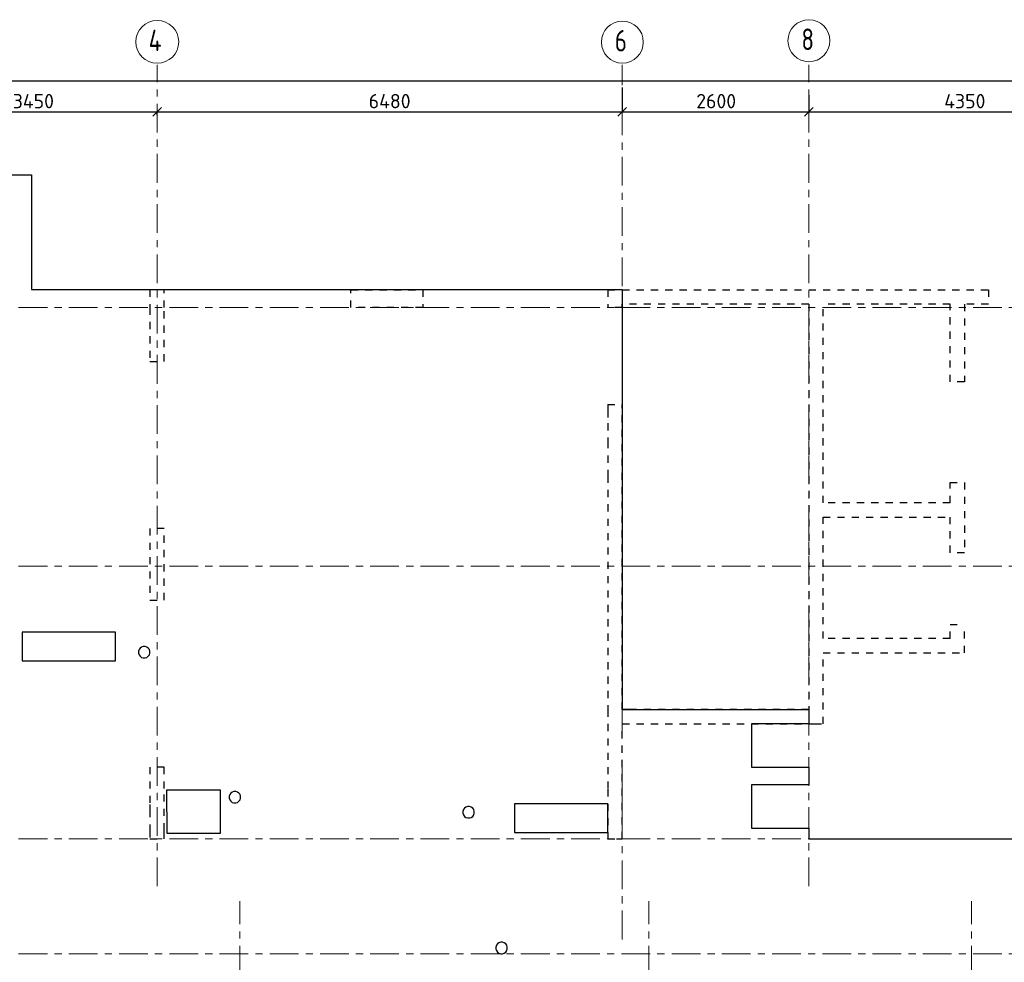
# Model space of a CAD drawing. Header units: metres. Extents: x -38 to 97, y -15 to 21.
# Tile 4 of 184: x 11 to 24, y 7 to 20. Entities that reach past the tile are written whole.
import ezdxf

# ---------------------------------------------------------------- set-up
doc = ezdxf.new("R2010")
doc.units = ezdxf.units.M
doc.header["$PDMODE"] = 65
for name, pattern in [('______11', [0.5, 0.4, -0.05, 0, -0.05]), ('______2', [0.0405, 0.03, -0.0105]), ('______5', [1.1, 0.8, -0.1, 0.1, -0.1])]:
    doc.linetypes.add(name, pattern=pattern)
for name, color, linetype, lineweight in [('XR$1$Осевая линия (1)', 7, '______5', 13), ('XR$1$Размерная линия (1)', 7, 'Continuous', 13), ('XR$5$Перекрытие (1)', 7, 'Continuous', 35)]:
    doc.layers.add(name, color=color, linetype=linetype, lineweight=lineweight)
doc.layers.add('XR$7$Стена_ бетон несущ.', color=7, linetype='Continuous', lineweight=70, true_color=0xb4b496)
doc.styles.add('ISOCPEUR', font='txt')
doc.dimstyles.new('DIMSTYLE_3', dxfattribs={"dimtxt": 0.2, "dimasz": 0.2, "dimexe": 0, "dimexo": 0, "dimgap": 0.1, "dimtad": 2, "dimdec": 0, "dimlfac": 1000, "dimrnd": 5, "dimzin": 12, "dimdsep": 46, "dimtxsty": 'ISOCPEUR', "dimblk1": 'ALL_ML_STRICH', "dimblk2": 'ALL_ML_STRICH', "dimsah": 1, "dimcen": 0, "dimclrd": 7, "dimclre": 256, "dimclrt": 7, "dimadec": 0, "dimazin": 0, "dimtfac": 1, "dimtdec": 0, "dimtix": 1, "dimtmove": 2, "dimatfit": 3, "dimfxl": 0, "dimtzin": 0, "dimlwd": 0, "dimlwe": -3, "dimarcsym": 0})

# ---------------------------------------------------------------- blocks, each defined once
blk = doc.blocks.new('ALL_ML_STRICH')
at = {"color": 0, "linetype": 'ByBlock', "lineweight": -2}
for p, q in [((-1, 0), (0.5, 0)), ((-0.3, -0.3), (0.3, 0.3)), ((0, -0.5), (0, 0.5))]:
    blk.add_line(p, q, dxfattribs=at)
blk = doc.blocks.new('*D10')
at = {"layer": 'DEFPOINTS', "color": 7, "linetype": 'Continuous', "lineweight": 13, "transparency": 33554687}
for p in [(0.5, 19.557), (0.5, 19.377), (61.6, 17.12)]:
    blk.add_point(p, dxfattribs=at)
at = {"layer": 'XR$1$Размерная линия (1)', "color": 9, "linetype": 'Continuous', "lineweight": -2, "true_color": 0xc7c7c7, "transparency": 33554687}
for p, q in [((0.5, 19.357), (0.5, 19.557)), ((61.6, 17.14), (61.6, 19.557))]:
    blk.add_line(p, q, dxfattribs=at)
at = {"layer": 'XR$1$Размерная линия (1)', "color": 7, "linetype": 'Continuous', "lineweight": -2, "transparency": 33554687}
blk.add_line((0.5, 19.557), (61.6, 19.557), dxfattribs=at)
at = {"layer": 'XR$1$Размерная линия (1)', "color": 7, "linetype": 'Continuous', "lineweight": 13, "transparency": 33554687, "xscale": 0.2, "yscale": 0.2, "zscale": 0.2, "rotation": 180}
blk.add_blockref('ALL_ML_STRICH', (0.5, 19.557), dxfattribs=at)
at = {"layer": 'XR$1$Размерная линия (1)', "color": 7, "linetype": 'Continuous', "lineweight": 13, "transparency": 33554687, "xscale": 0.2, "yscale": 0.2, "zscale": 0.2}
blk.add_blockref('ALL_ML_STRICH', (61.6, 19.557), dxfattribs=at)
at = {"layer": 'XR$1$Размерная линия (1)', "color": 7, "linetype": 'Continuous', "lineweight": 13, "transparency": 33554687, "insert": (31.1, 19.707), "char_height": 0.2, "width": 1, "attachment_point": 5, "style": 'ISOCPEUR'}
blk.add_mtext('\\A1;{61100}', dxfattribs=at)
blk = doc.blocks.new('*D27')
at = {"layer": 'DEFPOINTS', "color": 7, "linetype": 'Continuous', "lineweight": 13, "transparency": 33554687}
for p in [(9.15, 19.126), (9.15, 19.126), (12.6, 19.061)]:
    blk.add_point(p, dxfattribs=at)
at = {"layer": 'XR$1$Размерная линия (1)', "color": 9, "linetype": 'Continuous', "lineweight": -2, "true_color": 0xc7c7c7, "transparency": 33554687}
for p, q in [((9.15, 19.126), (9.15, 19.126)), ((12.6, 19.081), (12.6, 19.126))]:
    blk.add_line(p, q, dxfattribs=at)
at = {"layer": 'XR$1$Размерная линия (1)', "color": 7, "linetype": 'Continuous', "lineweight": -2, "transparency": 33554687}
blk.add_line((9.15, 19.126), (12.6, 19.126), dxfattribs=at)
at = {"layer": 'XR$1$Размерная линия (1)', "color": 7, "linetype": 'Continuous', "lineweight": 13, "transparency": 33554687, "xscale": 0.2, "yscale": 0.2, "zscale": 0.2, "rotation": 180}
blk.add_blockref('ALL_ML_STRICH', (9.15, 19.126), dxfattribs=at)
at = {"layer": 'XR$1$Размерная линия (1)', "color": 7, "linetype": 'Continuous', "lineweight": 13, "transparency": 33554687, "xscale": 0.2, "yscale": 0.2, "zscale": 0.2}
blk.add_blockref('ALL_ML_STRICH', (12.6, 19.126), dxfattribs=at)
at = {"layer": 'XR$1$Размерная линия (1)', "color": 7, "linetype": 'Continuous', "lineweight": 13, "transparency": 33554687, "insert": (10.875, 19.276), "char_height": 0.2, "width": 0.8, "attachment_point": 5, "style": 'ISOCPEUR'}
blk.add_mtext('\\A1;{3450}', dxfattribs=at)
blk = doc.blocks.new('*D28')
at = {"layer": 'DEFPOINTS', "color": 7, "linetype": 'Continuous', "lineweight": 13, "transparency": 33554687}
for p in [(19.08, 19.487), (12.6, 19.126), (12.6, 19.061)]:
    blk.add_point(p, dxfattribs=at)
at = {"layer": 'XR$1$Размерная линия (1)', "color": 9, "linetype": 'Continuous', "lineweight": -2, "true_color": 0xc7c7c7, "transparency": 33554687}
for p, q in [((19.08, 19.467), (19.08, 19.126)), ((12.6, 19.081), (12.6, 19.126))]:
    blk.add_line(p, q, dxfattribs=at)
at = {"layer": 'XR$1$Размерная линия (1)', "color": 7, "linetype": 'Continuous', "lineweight": -2, "transparency": 33554687}
blk.add_line((12.6, 19.126), (19.08, 19.126), dxfattribs=at)
at = {"layer": 'XR$1$Размерная линия (1)', "color": 7, "linetype": 'Continuous', "lineweight": 13, "transparency": 33554687, "xscale": 0.2, "yscale": 0.2, "zscale": 0.2, "rotation": 180}
blk.add_blockref('ALL_ML_STRICH', (12.6, 19.126), dxfattribs=at)
at = {"layer": 'XR$1$Размерная линия (1)', "color": 7, "linetype": 'Continuous', "lineweight": 13, "transparency": 33554687, "xscale": 0.2, "yscale": 0.2, "zscale": 0.2}
blk.add_blockref('ALL_ML_STRICH', (19.08, 19.126), dxfattribs=at)
at = {"layer": 'XR$1$Размерная линия (1)', "color": 7, "linetype": 'Continuous', "lineweight": 13, "transparency": 33554687, "insert": (15.84, 19.276), "char_height": 0.2, "width": 0.8, "attachment_point": 5, "style": 'ISOCPEUR'}
blk.add_mtext('\\A1;{6480}', dxfattribs=at)
blk = doc.blocks.new('*D29')
at = {"layer": 'DEFPOINTS', "color": 7, "linetype": 'Continuous', "lineweight": 13, "transparency": 33554687}
for p in [(19.08, 19.487), (21.68, 19.379), (19.08, 19.126)]:
    blk.add_point(p, dxfattribs=at)
at = {"layer": 'XR$1$Размерная линия (1)', "color": 9, "linetype": 'Continuous', "lineweight": -2, "true_color": 0xc7c7c7, "transparency": 33554687}
for p, q in [((19.08, 19.467), (19.08, 19.126)), ((21.68, 19.359), (21.68, 19.126))]:
    blk.add_line(p, q, dxfattribs=at)
at = {"layer": 'XR$1$Размерная линия (1)', "color": 7, "linetype": 'Continuous', "lineweight": -2, "transparency": 33554687}
blk.add_line((19.08, 19.126), (21.68, 19.126), dxfattribs=at)
at = {"layer": 'XR$1$Размерная линия (1)', "color": 7, "linetype": 'Continuous', "lineweight": 13, "transparency": 33554687, "xscale": 0.2, "yscale": 0.2, "zscale": 0.2, "rotation": 180}
blk.add_blockref('ALL_ML_STRICH', (19.08, 19.126), dxfattribs=at)
at = {"layer": 'XR$1$Размерная линия (1)', "color": 7, "linetype": 'Continuous', "lineweight": 13, "transparency": 33554687, "xscale": 0.2, "yscale": 0.2, "zscale": 0.2}
blk.add_blockref('ALL_ML_STRICH', (21.68, 19.126), dxfattribs=at)
at = {"layer": 'XR$1$Размерная линия (1)', "color": 7, "linetype": 'Continuous', "lineweight": 13, "transparency": 33554687, "insert": (20.39, 19.276), "char_height": 0.2, "width": 0.8, "attachment_point": 5, "style": 'ISOCPEUR'}
blk.add_mtext('\\A1;{2600}', dxfattribs=at)
blk = doc.blocks.new('*D30')
at = {"layer": 'DEFPOINTS', "color": 7, "linetype": 'Continuous', "lineweight": 13, "transparency": 33554687}
for p in [(21.68, 19.379), (26.03, 19.379), (21.68, 19.126)]:
    blk.add_point(p, dxfattribs=at)
at = {"layer": 'XR$1$Размерная линия (1)', "color": 9, "linetype": 'Continuous', "lineweight": -2, "true_color": 0xc7c7c7, "transparency": 33554687}
for p, q in [((21.68, 19.359), (21.68, 19.126)), ((26.03, 19.359), (26.03, 19.126))]:
    blk.add_line(p, q, dxfattribs=at)
at = {"layer": 'XR$1$Размерная линия (1)', "color": 7, "linetype": 'Continuous', "lineweight": -2, "transparency": 33554687}
blk.add_line((21.68, 19.126), (26.03, 19.126), dxfattribs=at)
at = {"layer": 'XR$1$Размерная линия (1)', "color": 7, "linetype": 'Continuous', "lineweight": 13, "transparency": 33554687, "xscale": 0.2, "yscale": 0.2, "zscale": 0.2, "rotation": 180}
blk.add_blockref('ALL_ML_STRICH', (21.68, 19.126), dxfattribs=at)
at = {"layer": 'XR$1$Размерная линия (1)', "color": 7, "linetype": 'Continuous', "lineweight": 13, "transparency": 33554687, "xscale": 0.2, "yscale": 0.2, "zscale": 0.2}
blk.add_blockref('ALL_ML_STRICH', (26.03, 19.126), dxfattribs=at)
at = {"layer": 'XR$1$Размерная линия (1)', "color": 7, "linetype": 'Continuous', "lineweight": 13, "transparency": 33554687, "insert": (23.855, 19.276), "char_height": 0.2, "width": 0.8, "attachment_point": 5, "style": 'ISOCPEUR'}
blk.add_mtext('\\A1;{4350}', dxfattribs=at)

msp = doc.modelspace()

# ---------------------------------------------------------------- linework, layer by layer
at = {"layer": 'XR$1$Осевая линия (1)', "color": 253, "linetype": '______11', "lineweight": 13, "true_color": 0xa0a0a0, "transparency": 33554687}
for p, q in [((12.6, 8.34), (12.6, 19.78)), ((19.08, 7.6), (19.08, 19.78)), ((21.68, 8.34), (21.68, 19.78)), ((-2.63, 16.4), (62.6, 16.4)), ((-2.63, 12.8), (62.6, 12.8)), ((-2.63, 9), (62.6, 9)), ((13.75, -3.39), (13.75, 8.13)), ((19.45, -3.39), (19.45, 8.13)), ((23.95, -3.39), (23.95, 8.13)), ((-2.63, 7.4), (62.6, 7.4))]:
    msp.add_line(p, q, dxfattribs=at)
at = {"layer": 'XR$1$Осевая линия (1)', "color": 7, "linetype": 'Continuous', "lineweight": 13, "transparency": 33554687}
for centre, radius in [((12.6013, 20.1017), 0.2988), ((19.0824, 20.0981), 0.2924), ((21.6824, 20.1181), 0.2924)]:
    msp.add_circle(centre, radius, dxfattribs=at)
at = {"layer": 'XR$5$Перекрытие (1)', "color": 7, "linetype": 'Continuous', "lineweight": 25, "transparency": 33554687}
for p, q in [((7.4996, 18.2502), (10.8496, 18.2502)), ((10.8496, 18.2502), (10.8496, 16.8302)), ((10.8496, 16.8302), (10.8496, 16.6502)), ((10.8496, 16.6502), (19.08, 16.6502)), ((19.08, 16.6502), (19.08, 10.8003)), ((12.0194, 11.8802), (10.7194, 11.88)), ((10.7194, 11.88), (10.7194, 11.48)), ((12.0194, 11.4802), (12.0194, 11.8802)), ((12.3834, 11.6721), (12.363, 11.6573)), ((12.4074, 11.6799), (12.3834, 11.6721)), ((12.4326, 11.6799), (12.4074, 11.6799)), ((12.4566, 11.6721), (12.4326, 11.6799)), ((12.477, 11.6573), (12.4566, 11.6721)), ((12.3481, 11.6369), (12.3403, 11.6129)), ((12.3403, 11.6129), (12.3403, 11.5876)), ((12.3403, 11.5876), (12.3481, 11.5636)), ((12.363, 11.6573), (12.3481, 11.6369)), ((12.3481, 11.5636), (12.363, 11.5432)), ((12.363, 11.5432), (12.3834, 11.5284)), ((12.3834, 11.5284), (12.4074, 11.5206)), ((12.4326, 11.5206), (12.4566, 11.5284)), ((12.4566, 11.5284), (12.477, 11.5432)), ((12.4919, 11.6369), (12.477, 11.6573)), ((12.477, 11.5432), (12.4919, 11.5636)), ((12.4997, 11.6129), (12.4919, 11.6369)), ((12.4919, 11.5636), (12.4997, 11.5876)), ((12.4997, 11.5876), (12.4997, 11.6129)), ((10.7194, 11.48), (12.0194, 11.4802)), ((12.4074, 11.5206), (12.4326, 11.5206)), ((19.08, 10.8003), (21.68, 10.8003)), ((21.68, 10.8003), (21.68, 10.6003)), ((20.88, 10.6003), (20.88, 10.0003)), ((21.68, 10.6003), (20.88, 10.6003)), ((20.88, 10.0003), (21.68, 10.0003)), ((21.68, 10.0003), (21.68, 9.7503)), ((20.88, 9.7503), (20.88, 9.1503)), ((21.68, 9.7503), (20.88, 9.7503)), ((13.4825, 9.6802), (12.7325, 9.6801)), ((12.7325, 9.6801), (12.7326, 9.0801)), ((13.4826, 9.0802), (13.4825, 9.6802)), ((13.6107, 9.6169), (13.6029, 9.5929)), ((13.6256, 9.6373), (13.6107, 9.6169)), ((13.646, 9.6521), (13.6256, 9.6373)), ((13.67, 9.6599), (13.646, 9.6521)), ((13.6952, 9.6599), (13.67, 9.6599)), ((13.7192, 9.6521), (13.6952, 9.6599)), ((13.7396, 9.6373), (13.7192, 9.6521)), ((13.7545, 9.6169), (13.7396, 9.6373)), ((13.7623, 9.5929), (13.7545, 9.6169)), ((13.6029, 9.5929), (13.6029, 9.5676)), ((13.6029, 9.5676), (13.6107, 9.5436)), ((13.6107, 9.5436), (13.6256, 9.5232)), ((13.6256, 9.5232), (13.646, 9.5084)), ((13.646, 9.5084), (13.67, 9.5006)), ((13.67, 9.5006), (13.6952, 9.5006)), ((13.6952, 9.5006), (13.7192, 9.5084)), ((13.7192, 9.5084), (13.7396, 9.5232)), ((13.7396, 9.5232), (13.7545, 9.5436)), ((13.7545, 9.5436), (13.7623, 9.5676)), ((13.7623, 9.5676), (13.7623, 9.5929)), ((18.88, 9.4902), (17.58, 9.49)), ((17.58, 9.49), (17.5801, 9.09)), ((18.8801, 9.0902), (18.88, 9.4902)), ((16.8681, 9.4069), (16.8603, 9.3829)), ((16.8603, 9.3829), (16.8603, 9.3576)), ((16.8603, 9.3576), (16.8681, 9.3336)), ((16.883, 9.4273), (16.8681, 9.4069)), ((16.8681, 9.3336), (16.883, 9.3132)), ((16.9034, 9.4421), (16.883, 9.4273)), ((16.9274, 9.4499), (16.9034, 9.4421)), ((16.9526, 9.4499), (16.9274, 9.4499)), ((16.9766, 9.4421), (16.9526, 9.4499)), ((16.997, 9.4273), (16.9766, 9.4421)), ((17.0119, 9.4069), (16.997, 9.4273)), ((16.997, 9.3132), (17.0119, 9.3336)), ((17.0197, 9.3829), (17.0119, 9.4069)), ((17.0119, 9.3336), (17.0197, 9.3576)), ((17.0197, 9.3576), (17.0197, 9.3829)), ((16.883, 9.3132), (16.9034, 9.2984)), ((16.9034, 9.2984), (16.9274, 9.2906)), ((16.9274, 9.2906), (16.9526, 9.2906)), ((16.9526, 9.2906), (16.9766, 9.2984)), ((16.9766, 9.2984), (16.997, 9.3132)), ((12.7326, 9.0801), (13.4826, 9.0802)), ((17.5801, 9.09), (18.8801, 9.0902)), ((20.88, 9.1503), (21.68, 9.1503)), ((21.68, 9.1503), (21.68, 9.0002)), ((21.68, 9.0002), (26.03, 9.0002)), ((17.3634, 7.5521), (17.343, 7.5373)), ((17.3874, 7.5599), (17.3634, 7.5521)), ((17.4126, 7.5599), (17.3874, 7.5599)), ((17.4366, 7.5521), (17.4126, 7.5599)), ((17.457, 7.5373), (17.4366, 7.5521)), ((17.3281, 7.5169), (17.3203, 7.4929)), ((17.3203, 7.4929), (17.3203, 7.4676)), ((17.3203, 7.4676), (17.3281, 7.4436)), ((17.343, 7.5373), (17.3281, 7.5169)), ((17.3281, 7.4436), (17.343, 7.4232)), ((17.343, 7.4232), (17.3634, 7.4084)), ((17.4366, 7.4084), (17.457, 7.4232)), ((17.4719, 7.5169), (17.457, 7.5373)), ((17.457, 7.4232), (17.4719, 7.4436)), ((17.4797, 7.4929), (17.4719, 7.5169)), ((17.4719, 7.4436), (17.4797, 7.4676)), ((17.4797, 7.4676), (17.4797, 7.4929)), ((17.3634, 7.4084), (17.3874, 7.4006)), ((17.3874, 7.4006), (17.4126, 7.4006)), ((17.4126, 7.4006), (17.4366, 7.4084))]:
    msp.add_line(p, q, dxfattribs=at)
at = {"layer": 'XR$7$Стена_ бетон несущ.', "color": 253, "linetype": '______2', "lineweight": -3, "true_color": 0xa0a0a0, "transparency": 33554687}
for p, q in [((12.5, 16.65), (12.5, 16.4)), ((12.7, 16.65), (12.5, 16.65)), ((12.7, 16.4), (12.7, 16.65)), ((18.88, 16.65), (24.185, 16.65)), ((18.88, 16.65), (18.88, 16.4)), ((24.185, 16.65), (24.185, 16.45)), ((12.5, 16.4), (12.5, 15.65)), ((12.7, 15.65), (12.7, 16.4)), ((19.08, 16.4), (18.88, 16.4)), ((19.08, 16.4), (19.08, 16.45)), ((21.68, 16.45), (19.08, 16.45)), ((21.68, 16.45), (21.68, 10.8)), ((21.88, 13.68), (21.88, 16.45)), ((23.6503, 16.45), (21.88, 16.45)), ((23.6503, 15.365), (23.6503, 16.45)), ((24.185, 16.45), (23.8503, 16.45)), ((23.8503, 16.45), (23.8503, 15.365)), ((12.5, 15.65), (12.5, 15.65)), ((12.5, 15.65), (12.7, 15.65)), ((23.8503, 15.365), (23.6503, 15.365)), ((18.88, 15.05), (19.08, 15.05)), ((18.88, 15.05), (18.88, 15.05)), ((18.88, 15.05), (18.88, 14.97)), ((18.88, 14.97), (18.88, 14.79)), ((19.08, 10.8), (19.08, 15.05)), ((18.88, 14.79), (18.88, 14.54)), ((18.88, 14.54), (18.88, 14.14)), ((18.88, 14.14), (18.88, 14.06)), ((18.88, 14.06), (18.88, 10.8)), ((23.6503, 13.68), (23.6503, 13.965)), ((23.6503, 13.965), (23.8503, 13.965)), ((23.8503, 13.965), (23.8503, 12.985)), ((23.6503, 13.68), (21.88, 13.68)), ((21.88, 13.48), (23.6503, 13.48)), ((21.88, 11.79), (21.88, 13.48)), ((23.6503, 12.985), (23.6503, 13.48)), ((12.5, 13.325), (12.4998, 13.325)), ((12.4998, 13.325), (12.4998, 12.325)), ((12.6998, 13.325), (12.5, 13.325)), ((12.6998, 12.325), (12.6998, 13.325)), ((23.8503, 12.985), (23.6503, 12.985)), ((12.4998, 12.325), (12.5, 12.325)), ((12.5, 12.325), (12.6998, 12.325)), ((23.6503, 11.79), (23.6503, 11.985)), ((23.6503, 11.985), (23.8503, 11.985)), ((23.8503, 11.59), (23.8503, 11.985)), ((23.6503, 11.79), (21.88, 11.79)), ((21.88, 11.59), (23.8503, 11.59)), ((21.88, 10.8), (21.88, 11.59)), ((18.88, 10.8), (18.88, 9.69)), ((19.18, 10.8), (19.08, 10.8)), ((21.68, 10.8), (19.18, 10.8)), ((21.88, 10.6), (21.88, 10.8)), ((19.08, 10.6), (21.76, 10.6)), ((19.08, 9), (19.08, 10.6)), ((21.76, 10.6), (21.88, 10.6)), ((12.7, 10), (12.5, 10)), ((12.5, 10), (12.5, 9.48)), ((12.7, 9.9), (12.7, 10)), ((12.7, 9.7), (12.7, 9.9)), ((12.7, 9.12), (12.7, 9.7)), ((18.88, 9.69), (18.88, 9.49)), ((12.5, 9.48), (12.5, 9.4)), ((18.88, 9.49), (18.88, 9.08)), ((12.5, 9.4), (12.5, 9.2)), ((12.5, 9.2), (12.5, 9.12)), ((12.5, 9.12), (12.5, 9)), ((12.6997, 9.12), (12.7, 9.12)), ((12.6997, 9.08), (12.6997, 9.12)), ((12.6997, 9), (12.6997, 9.08)), ((18.88, 9.08), (18.88, 9)), ((12.5, 9), (12.6997, 9)), ((18.88, 9), (18.88, 9)), ((18.88, 9), (19, 9)), ((19, 9), (19.08, 9))]:
    msp.add_line(p, q, dxfattribs=at)
msp.add_lwpolyline([(15.3, 16.65), (16.3, 16.65), (16.3, 16.4), (15.3, 16.4), (15.3, 16.65)], close=True, dxfattribs=at)

# ---------------------------------------------------------------- texts
at = {"layer": 'XR$1$Осевая линия (1)', "color": 7, "linetype": 'Continuous', "lineweight": 13, "transparency": 33554687, "char_height": 0.3, "attachment_point": 7, "style": 'ISOCPEUR'}
for s, insert, width in [('\\W0.80;4', (12.4813, 19.9712), 0.359833), ('\\W0.78;6', (18.9774, 19.9676), 0.326407), ('\\W0.78;8', (21.5774, 19.9876), 0.326407)]:
    msp.add_mtext(s, dxfattribs=dict(at, insert=insert, width=width))

# ---------------------------------------------------------------- dimensions: what is measured, and where the dimension line sits
at = {"layer": 'XR$1$Размерная линия (1)', "color": 7, "linetype": 'Continuous', "lineweight": 13, "transparency": 33554687}
for base, p1, p2, picture, middle in [((61.6, 19.5574), (0.5, 19.3568), (61.6, 17.1397), '*D10', (31.1, 19.7074)), ((19.08, 19.1261), (12.6, 19.0812), (19.08, 19.4674), '*D28', (15.84, 19.2761)), ((21.68, 19.1261), (19.08, 19.4674), (21.68, 19.359), '*D29', (20.39, 19.2761)), ((12.6, 19.1261), (9.15, 19.1261), (12.6, 19.0812), '*D27', (10.875, 19.2761)), ((26.03, 19.1261), (21.68, 19.359), (26.03, 19.359), '*D30', (23.855, 19.2761))]:
    dim = msp.add_linear_dim(base=base, p1=p1, p2=p2, dimstyle='DIMSTYLE_3', override={"dimpost": '<>', "dimclrd": 7, "dimclre": 9, "dimclrt": 7, "dimlwd": 0, "dimlwe": 65533}, dxfattribs=at)
    dim.commit()
    dim.dimension.update_dxf_attribs({"geometry": picture, "text_midpoint": middle, "dimtype": 160})

doc.saveas('drawing.dxf')
